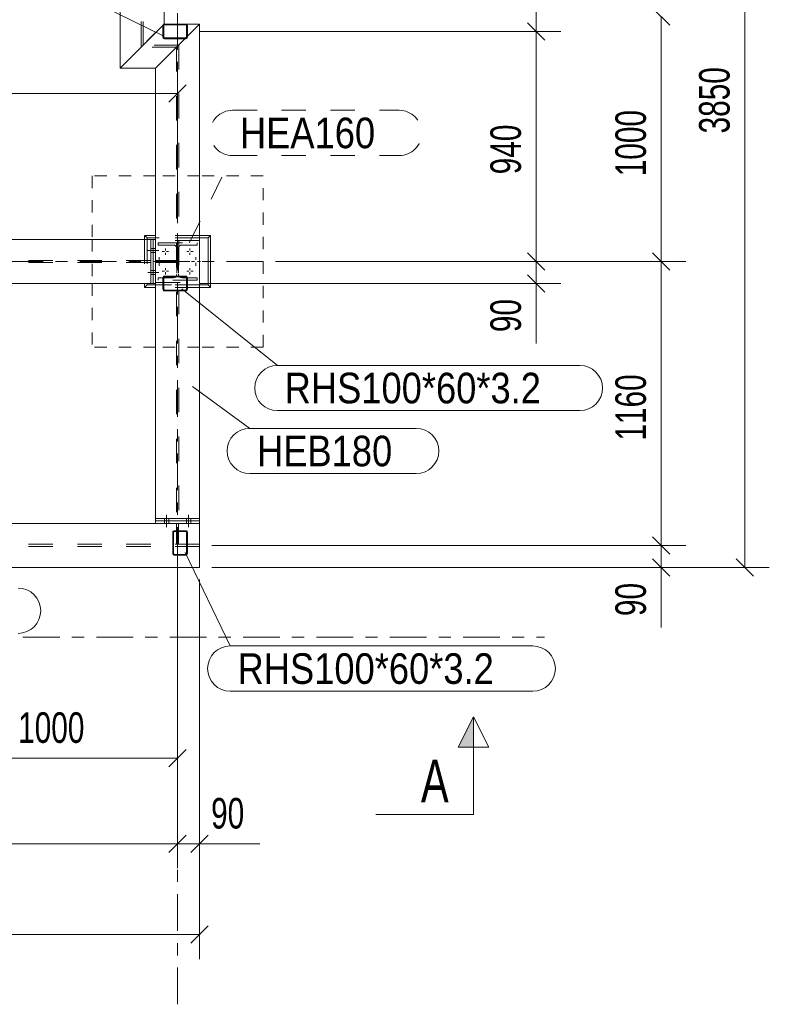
# Model space of a CAD drawing. Header units: millimetres. Extents: x -66 to 775, y -448 to 146.
# Tile 19 of 30: x 308 to 369, y -36 to 45. Entities that reach past the tile are written whole.
import ezdxf

# ---------------------------------------------------------------- set-up
doc = ezdxf.new("R2010")
doc.units = ezdxf.units.MM
for name, pattern in [('XKITLINE00', [0]), ('XKITLINE01', [4, 1, -1, 1, -1]), ('XKITLINE02', [4, 2, -2]), ('XKITLINE03', [6, 3, -1, 1, -1])]:
    doc.linetypes.add(name, pattern=pattern)
for name, color, linetype, lineweight in [('Kóta', 4, 'Continuous', 0), ('Mřížka', 4, 'Continuous', 0), ('Prvek', 2, 'Continuous', 0), ('Značka prvku', 2, 'Continuous', 0), ('Řez', 7, 'Continuous', 0), ('Šroub', 3, 'Continuous', 0)]:
    doc.layers.add(name, color=color, linetype=linetype, lineweight=lineweight)
doc.styles.add('ARIAL', font='arial.ttf')
doc.styles.add('ARIAL_NARROW', font='ARIALN.TTF')

msp = doc.modelspace()

# ---------------------------------------------------------------- hatches: boundary and pattern name
at = {"layer": 'Řez'}
msp.add_hatch(color=6, dxfattribs=at).paths.add_polyline_path([(343.95, -14.5), (345.2, -12), (345.2, -14.5)], flags=17)

# ---------------------------------------------------------------- linework, layer by layer
at = {"layer": 'Kóta', "color": 7, "linetype": 'XKITLINE00', "lineweight": 0}
for p, q in [((350.327, 44), (350.327, 77.2)), ((367.391, 0.2), (367.391, 77.2)), ((359.842, 45.907), (361.256, 44.493)), ((359.842, 45.907), (361.256, 44.493)), ((360.549, 25.2), (360.549, 45.2)), ((349.62, 44.707), (351.034, 43.293)), ((349.62, 44.707), (351.034, 43.293)), ((322.8, 44), (352.327, 44)), ((322.8, 44), (352.327, 44)), ((350.327, 25.2), (350.327, 44)), ((321, 28.32), (321, 41.418)), ((321.707, 39.625), (320.293, 38.211)), ((281, 38.918), (321, 38.918)), ((349.62, 25.907), (351.034, 24.493)), ((349.62, 25.907), (351.034, 24.493)), ((359.842, 25.907), (361.256, 24.493)), ((359.842, 25.907), (361.256, 24.493)), ((329, 25.2), (352.327, 25.2)), ((329, 25.2), (352.327, 25.2)), ((350.327, 23.4), (350.327, 25.2)), ((352, 25.2), (362.549, 25.2)), ((352, 25.2), (362.549, 25.2)), ((360.549, 2), (360.549, 25.2)), ((322.8, 23.4), (352.327, 23.4)), ((349.62, 24.107), (351.034, 22.693)), ((350.327, 23.4), (350.327, 18.485)), ((350.327, 23.4), (350.327, 18.485)), ((359.842, 2.707), (361.256, 1.293)), ((359.842, 2.707), (361.256, 1.293)), ((323.8, 2), (362.549, 2)), ((323.8, 2), (362.549, 2)), ((360.549, 0.2), (360.549, 2)), ((321, 1.085), (321, -24.388)), ((321, 1.085), (321, -24.388)), ((359.842, 0.907), (361.256, -0.507)), ((366.684, 0.907), (368.098, -0.507)), ((321, 0), (321, -17.388)), ((323.8, 0.2), (362.549, 0.2)), ((323.8, 0.2), (369.391, 0.2)), ((360.549, 0.2), (360.549, -4.715)), ((360.549, 0.2), (360.549, -4.715)), ((322.8, -0.8), (322.8, -31.803)), ((322.8, -0.8), (322.8, -24.388)), ((321.707, -14.681), (320.293, -16.095)), ((301, -15.388), (321, -15.388)), ((321.707, -21.68), (320.293, -23.095)), ((321.707, -21.68), (320.293, -23.095)), ((323.507, -21.68), (322.093, -23.095)), ((241, -22.388), (321, -22.388)), ((321, -22.388), (322.8, -22.388)), ((322.8, -22.388), (327.715, -22.388)), ((322.8, -22.388), (327.715, -22.388)), ((323.507, -29.096), (322.093, -30.51)), ((-0.8, -29.803), (322.8, -29.803))]:
    msp.add_line(p, q, dxfattribs=at)
at = {"layer": 'Kóta', "color": 3}
for p in [(350.327, 44), (350.327, 44), (321, 38.918), (350.327, 25.2), (350.327, 25.2), (360.549, 25.2), (360.549, 25.2), (350.327, 23.4), (360.549, 2), (360.549, 2), (360.549, 0.2), (367.391, 0.2), (321, -15.388), (321, -22.388), (321, -22.388), (322.8, -22.388), (322.8, -29.803)]:
    msp.add_point(p, dxfattribs=at)
at = {"layer": 'Mřížka', "color": 1, "linetype": 'XKITLINE03', "lineweight": 0}
for p, q in [((321, -35.5), (321, 107.2)), ((-29, 25.2), (351, 25.2)), ((218.353, -5.5), (351, -5.5))]:
    msp.add_line(p, q, dxfattribs=at)
at = {"layer": 'Prvek', "color": 3, "linetype": 'XKITLINE00', "lineweight": 0}
for p, q in [((316.3, 76.8), (316.3, 41)), ((319.9, 76.8), (319.9, 44.6)), ((319.807, 44.507), (316.3, 41)), ((319.807, 44.507), (316.3, 41)), ((319.81, 44.521), (319.8, 44.472)), ((319.8, 43.528), (319.8, 44.472)), ((319.837, 44.563), (319.81, 44.521)), ((319.879, 44.59), (319.837, 44.563)), ((319.864, 44.472), (319.869, 44.496)), ((319.864, 43.528), (319.864, 44.472)), ((319.869, 44.496), (319.883, 44.517)), ((319.928, 44.6), (319.879, 44.59)), ((319.883, 44.517), (319.904, 44.531)), ((319.893, 44.593), (319.9, 44.6)), ((319.9, 44.6), (319.893, 44.593)), ((319.928, 44.6), (319.9, 44.6)), ((319.904, 44.531), (319.928, 44.536)), ((319.928, 44.6), (321.672, 44.6)), ((319.928, 44.536), (321.672, 44.536)), ((322.8, 44.6), (321.672, 44.6)), ((321.721, 44.59), (321.672, 44.6)), ((321.672, 44.536), (321.696, 44.531)), ((321.696, 44.531), (321.717, 44.517)), ((321.717, 44.517), (321.731, 44.496)), ((321.763, 44.563), (321.721, 44.59)), ((321.731, 44.496), (321.736, 44.472)), ((321.736, 43.528), (321.736, 44.472)), ((321.79, 44.521), (321.763, 44.563)), ((321.8, 44.472), (321.79, 44.521)), ((322.8, 44.6), (321.8, 43.6)), ((322.8, 44.6), (321.8, 43.6)), ((321.8, 43.528), (321.8, 44.472)), ((322.8, 44.6), (322.8, 4.2)), ((319.8, 43.528), (319.81, 43.479)), ((319.81, 43.479), (319.837, 43.437)), ((319.869, 43.504), (319.864, 43.528)), ((319.883, 43.483), (319.869, 43.504)), ((319.904, 43.469), (319.883, 43.483)), ((319.928, 43.464), (319.904, 43.469)), ((319.928, 43.464), (321.672, 43.464)), ((321.736, 43.536), (321.664, 43.464)), ((321.736, 43.536), (321.664, 43.464)), ((321.696, 43.469), (321.672, 43.464)), ((321.717, 43.483), (321.696, 43.469)), ((321.731, 43.504), (321.717, 43.483)), ((321.736, 43.528), (321.731, 43.504)), ((321.763, 43.437), (321.79, 43.479)), ((321.79, 43.479), (321.8, 43.528)), ((321.6, 43.4), (319.2, 41)), ((321.6, 43.4), (319.2, 41)), ((319.837, 43.437), (319.879, 43.41)), ((319.879, 43.41), (319.928, 43.4)), ((319.928, 43.4), (321.672, 43.4)), ((321.672, 43.4), (321.721, 43.41)), ((321.721, 43.41), (321.763, 43.437)), ((319.2, 41), (316.3, 41)), ((319.2, 41), (319.2, 4.2)), ((243.2, 27), (318.8, 27)), ((318.3, 27.32), (318.3, 27)), ((319.2, 27.32), (318.3, 27.32)), ((318.3, 27.32), (318.5, 27.12)), ((318.5, 27.12), (318.5, 27)), ((319.2, 27.12), (318.5, 27.12)), ((318.8, 27), (318.8, 23.4)), ((318.8, 27), (319, 27)), ((319, 23.4), (319, 27)), ((319, 27), (319.2, 27)), ((323.7, 27.32), (322.8, 27.32)), ((323.5, 27.12), (322.8, 27.12)), ((323.7, 27.32), (323.5, 27.12)), ((323.5, 27.12), (323.5, 23.28)), ((323.7, 27.32), (323.7, 23.08)), ((243.2, 23.4), (318.8, 23.4)), ((318.3, 23.4), (318.3, 23.08)), ((318.5, 23.4), (318.5, 23.28)), ((319, 23.4), (318.8, 23.4)), ((319.2, 23.4), (319, 23.4)), ((319.81, 23.921), (319.8, 23.872)), ((319.8, 22.928), (319.8, 23.872)), ((319.837, 23.963), (319.81, 23.921)), ((319.879, 23.99), (319.837, 23.963)), ((319.864, 23.872), (319.869, 23.896)), ((319.864, 22.928), (319.864, 23.872)), ((319.869, 23.896), (319.883, 23.917)), ((319.928, 24), (319.879, 23.99)), ((319.883, 23.917), (319.904, 23.931)), ((319.904, 23.931), (319.928, 23.936)), ((319.928, 24), (321.672, 24)), ((319.928, 23.936), (321.672, 23.936)), ((321.721, 23.99), (321.672, 24)), ((321.672, 23.936), (321.696, 23.931)), ((321.696, 23.931), (321.717, 23.917)), ((321.717, 23.917), (321.731, 23.896)), ((321.763, 23.963), (321.721, 23.99)), ((321.731, 23.896), (321.736, 23.872)), ((321.736, 22.928), (321.736, 23.872)), ((321.79, 23.921), (321.763, 23.963)), ((321.8, 23.872), (321.79, 23.921)), ((321.8, 22.928), (321.8, 23.872)), ((318.3, 23.08), (318.5, 23.28)), ((319.2, 23.08), (318.3, 23.08)), ((318.5, 23.28), (319.2, 23.28)), ((319.8, 22.928), (319.81, 22.879)), ((319.81, 22.879), (319.837, 22.837)), ((319.837, 22.837), (319.879, 22.81)), ((319.869, 22.904), (319.864, 22.928)), ((319.883, 22.883), (319.869, 22.904)), ((319.879, 22.81), (319.928, 22.8)), ((319.904, 22.869), (319.883, 22.883)), ((319.928, 22.864), (319.904, 22.869)), ((319.928, 22.864), (321.672, 22.864)), ((319.928, 22.8), (321.672, 22.8)), ((321.696, 22.869), (321.672, 22.864)), ((321.672, 22.8), (321.721, 22.81)), ((321.717, 22.883), (321.696, 22.869)), ((321.731, 22.904), (321.717, 22.883)), ((321.721, 22.81), (321.763, 22.837)), ((321.736, 22.928), (321.731, 22.904)), ((321.763, 22.837), (321.79, 22.879)), ((321.79, 22.879), (321.8, 22.928)), ((323.5, 23.28), (322.8, 23.28)), ((323.7, 23.08), (322.8, 23.08)), ((323.5, 23.28), (323.7, 23.08)), ((322.8, 4.2), (319.2, 4.2)), ((319.2, 4.2), (319.2, 4)), ((322.8, 4.2), (322.8, 4)), ((167.2, 3.8), (322.8, 3.8)), ((322.8, 4), (319.2, 4)), ((322.8, 4), (319.2, 4)), ((319.2, 4), (319.2, 3.8)), ((322.8, 4), (322.8, 3.8)), ((322.8, 3.8), (322.8, 0.2)), ((320.61, 3.121), (320.6, 3.072)), ((320.6, 1.328), (320.6, 3.072)), ((320.637, 3.163), (320.61, 3.121)), ((320.679, 3.19), (320.637, 3.163)), ((320.664, 3.072), (320.669, 3.096)), ((320.664, 1.328), (320.664, 3.072)), ((320.669, 3.096), (320.683, 3.117)), ((320.728, 3.2), (320.679, 3.19)), ((320.683, 3.117), (320.704, 3.131)), ((320.704, 3.131), (320.728, 3.136)), ((320.728, 3.2), (321.672, 3.2)), ((320.728, 3.136), (321.672, 3.136)), ((321.721, 3.19), (321.672, 3.2)), ((321.672, 3.136), (321.696, 3.131)), ((321.696, 3.131), (321.717, 3.117)), ((321.717, 3.117), (321.731, 3.096)), ((321.763, 3.163), (321.721, 3.19)), ((321.731, 3.096), (321.736, 3.072)), ((321.736, 1.328), (321.736, 3.072)), ((321.79, 3.121), (321.763, 3.163)), ((321.8, 3.072), (321.79, 3.121)), ((321.8, 1.328), (321.8, 3.072)), ((320.6, 1.328), (320.61, 1.279)), ((320.61, 1.279), (320.637, 1.237)), ((320.637, 1.237), (320.679, 1.21)), ((320.669, 1.304), (320.664, 1.328)), ((320.683, 1.283), (320.669, 1.304)), ((320.679, 1.21), (320.728, 1.2)), ((320.704, 1.269), (320.683, 1.283)), ((320.728, 1.264), (320.704, 1.269)), ((320.728, 1.264), (321.672, 1.264)), ((320.728, 1.2), (321.672, 1.2)), ((321.696, 1.269), (321.672, 1.264)), ((321.672, 1.2), (321.721, 1.21)), ((321.717, 1.283), (321.696, 1.269)), ((321.731, 1.304), (321.717, 1.283)), ((321.721, 1.21), (321.763, 1.237)), ((321.736, 1.328), (321.731, 1.304)), ((321.763, 1.237), (321.79, 1.279)), ((321.79, 1.279), (321.8, 1.328)), ((167.2, 0.2), (322.8, 0.2))]:
    msp.add_line(p, q, dxfattribs=at)
at = {"layer": 'Prvek', "color": 7, "linetype": 'XKITLINE02', "lineweight": 0}
for p, q in [((318.015, 76.8), (318.015, 42.715)), ((318.185, 76.8), (318.185, 42.885)), ((319.9, 44.6), (318.185, 42.885)), ((319.8, 44.472), (319.81, 44.521)), ((319.8, 43.528), (319.8, 44.472)), ((319.9, 44.6), (319.807, 44.507)), ((319.81, 44.521), (319.837, 44.563)), ((319.837, 44.563), (319.879, 44.59)), ((319.869, 44.496), (319.864, 44.472)), ((319.864, 43.528), (319.864, 44.472)), ((319.883, 44.517), (319.869, 44.496)), ((319.879, 44.59), (319.928, 44.6)), ((319.904, 44.531), (319.883, 44.517)), ((319.928, 44.536), (319.904, 44.531)), ((321.672, 44.6), (319.928, 44.6)), ((319.928, 44.6), (321.672, 44.6)), ((319.928, 44.536), (321.672, 44.536)), ((321.672, 44.6), (321.721, 44.59)), ((321.696, 44.531), (321.672, 44.536)), ((321.717, 44.517), (321.696, 44.531)), ((321.731, 44.496), (321.717, 44.517)), ((321.721, 44.59), (321.763, 44.563)), ((321.736, 44.472), (321.731, 44.496)), ((321.736, 43.528), (321.736, 44.472)), ((321.763, 44.563), (321.79, 44.521)), ((321.79, 44.521), (321.8, 44.472)), ((321.8, 43.528), (321.8, 44.472)), ((319.81, 43.479), (319.8, 43.528)), ((319.837, 43.437), (319.81, 43.479)), ((319.864, 43.528), (319.869, 43.504)), ((319.869, 43.504), (319.883, 43.483)), ((319.883, 43.483), (319.904, 43.469)), ((319.904, 43.469), (319.928, 43.464)), ((319.928, 43.464), (321.672, 43.464)), ((321.664, 43.464), (321.6, 43.4)), ((321.664, 43.464), (321.6, 43.4)), ((321.672, 43.464), (321.696, 43.469)), ((321.696, 43.469), (321.717, 43.483)), ((321.717, 43.483), (321.731, 43.504)), ((321.731, 43.504), (321.736, 43.528)), ((321.8, 43.6), (321.736, 43.536)), ((321.8, 43.6), (321.736, 43.536)), ((321.79, 43.479), (321.763, 43.437)), ((321.8, 43.528), (321.79, 43.479)), ((320.915, 42.715), (318.015, 42.715)), ((321.085, 42.885), (318.185, 42.885)), ((319.879, 43.41), (319.837, 43.437)), ((319.928, 43.4), (319.879, 43.41)), ((319.928, 43.4), (321.672, 43.4)), ((320.915, 42.715), (320.915, 4.2)), ((321.085, 42.885), (321.085, 4.2)), ((321.721, 43.41), (321.672, 43.4)), ((321.763, 43.437), (321.721, 43.41)), ((318.3, 27), (318.3, 23.4)), ((323.5, 27.12), (318.5, 27.12)), ((318.5, 27.12), (318.5, 23.28)), ((318.5, 27), (318.5, 23.4)), ((318.8, 23.4), (318.8, 27)), ((319, 27), (319, 23.4)), ((322.8, 27.32), (319.2, 27.32)), ((322.8, 27.12), (319.2, 27.12)), ((319.2, 27), (319.2, 23.4)), ((322.8, 26.92), (319.2, 26.92)), ((319.2, 26.92), (319.2, 23.48)), ((319.4, 26.54), (319.4, 26.72)), ((319.4, 26.72), (322.6, 26.72)), ((322.6, 26.72), (322.6, 26.54)), ((322.8, 23.48), (322.8, 26.92)), ((323.5, 27.12), (323.5, 23.28)), ((320.64, 26.54), (319.4, 26.54)), ((320.64, 26.54), (320.755, 26.517)), ((320.917, 26.355), (320.94, 26.24)), ((320.94, 26.24), (320.94, 24.16)), ((321.06, 26.24), (321.083, 26.355)), ((321.06, 26.24), (321.06, 24.16)), ((321.245, 26.517), (321.36, 26.54)), ((322.6, 26.54), (321.36, 26.54)), ((318.8, 25.285), (243.2, 25.285)), ((318.8, 25.115), (243.2, 25.115)), ((320.91, 25.28), (319.2, 25.28)), ((319.2, 25.28), (319.2, 25.12)), ((319.2, 25.12), (320.91, 25.12)), ((320.91, 25.12), (320.91, 25.28)), ((320.94, 24.16), (320.917, 24.045)), ((321.083, 24.045), (321.06, 24.16)), ((319.2, 23.48), (322.8, 23.48)), ((319.4, 23.68), (319.4, 23.86)), ((319.4, 23.86), (320.64, 23.86)), ((322.6, 23.68), (319.4, 23.68)), ((319.8, 23.872), (319.81, 23.921)), ((319.8, 22.928), (319.8, 23.872)), ((319.81, 23.921), (319.837, 23.963)), ((319.837, 23.963), (319.879, 23.99)), ((319.869, 23.896), (319.864, 23.872)), ((319.864, 22.928), (319.864, 23.872)), ((319.883, 23.917), (319.869, 23.896)), ((319.879, 23.99), (319.928, 24)), ((319.904, 23.931), (319.883, 23.917)), ((319.928, 23.936), (319.904, 23.931)), ((319.928, 24), (321.672, 24)), ((319.928, 23.936), (321.672, 23.936)), ((320.755, 23.883), (320.64, 23.86)), ((321.36, 23.86), (321.245, 23.883)), ((321.36, 23.86), (322.6, 23.86)), ((321.672, 24), (321.721, 23.99)), ((321.696, 23.931), (321.672, 23.936)), ((321.717, 23.917), (321.696, 23.931)), ((321.731, 23.896), (321.717, 23.917)), ((321.721, 23.99), (321.763, 23.963)), ((321.736, 23.872), (321.731, 23.896)), ((321.736, 22.928), (321.736, 23.872)), ((321.763, 23.963), (321.79, 23.921)), ((321.79, 23.921), (321.8, 23.872)), ((321.8, 22.928), (321.8, 23.872)), ((322.6, 23.86), (322.6, 23.68)), ((318.5, 23.28), (323.5, 23.28)), ((322.8, 23.28), (319.2, 23.28)), ((322.8, 23.08), (319.2, 23.08)), ((319.81, 22.879), (319.8, 22.928)), ((319.837, 22.837), (319.81, 22.879)), ((319.879, 22.81), (319.837, 22.837)), ((319.864, 22.928), (319.869, 22.904)), ((319.869, 22.904), (319.883, 22.883)), ((319.928, 22.8), (319.879, 22.81)), ((319.883, 22.883), (319.904, 22.869)), ((319.904, 22.869), (319.928, 22.864)), ((319.928, 22.864), (321.672, 22.864)), ((319.928, 22.8), (321.672, 22.8)), ((321.672, 22.864), (321.696, 22.869)), ((321.721, 22.81), (321.672, 22.8)), ((321.696, 22.869), (321.717, 22.883)), ((321.717, 22.883), (321.731, 22.904)), ((321.763, 22.837), (321.721, 22.81)), ((321.731, 22.904), (321.736, 22.928)), ((321.79, 22.879), (321.763, 22.837)), ((321.8, 22.928), (321.79, 22.879)), ((322.8, 4.2), (319.2, 4.2)), ((322.8, 3.8), (319.2, 3.8)), ((321.08, 3.8), (320.92, 3.8)), ((320.92, 3.8), (320.92, 2.085)), ((321.08, 2.085), (321.08, 3.8)), ((320.6, 3.072), (320.61, 3.121)), ((320.6, 1.328), (320.6, 3.072)), ((320.61, 3.121), (320.637, 3.163)), ((320.637, 3.163), (320.679, 3.19)), ((320.669, 3.096), (320.664, 3.072)), ((320.664, 1.328), (320.664, 3.072)), ((320.683, 3.117), (320.669, 3.096)), ((320.679, 3.19), (320.728, 3.2)), ((320.704, 3.131), (320.683, 3.117)), ((320.728, 3.136), (320.704, 3.131)), ((320.728, 3.2), (321.672, 3.2)), ((320.728, 3.136), (321.672, 3.136)), ((321.672, 3.2), (321.721, 3.19)), ((321.696, 3.131), (321.672, 3.136)), ((321.717, 3.117), (321.696, 3.131)), ((321.731, 3.096), (321.717, 3.117)), ((321.721, 3.19), (321.763, 3.163)), ((321.736, 3.072), (321.731, 3.096)), ((321.736, 1.328), (321.736, 3.072)), ((321.763, 3.163), (321.79, 3.121)), ((321.79, 3.121), (321.8, 3.072)), ((321.8, 1.328), (321.8, 3.072)), ((322.8, 2.085), (167.2, 2.085)), ((322.8, 1.915), (167.2, 1.915)), ((320.92, 2.085), (321.08, 2.085)), ((320.61, 1.279), (320.6, 1.328)), ((320.637, 1.237), (320.61, 1.279)), ((320.679, 1.21), (320.637, 1.237)), ((320.664, 1.328), (320.669, 1.304)), ((320.669, 1.304), (320.683, 1.283)), ((320.728, 1.2), (320.679, 1.21)), ((320.683, 1.283), (320.704, 1.269)), ((320.704, 1.269), (320.728, 1.264)), ((320.728, 1.264), (321.672, 1.264)), ((320.728, 1.2), (321.672, 1.2)), ((321.672, 1.264), (321.696, 1.269)), ((321.721, 1.21), (321.672, 1.2)), ((321.696, 1.269), (321.717, 1.283)), ((321.717, 1.283), (321.731, 1.304)), ((321.763, 1.237), (321.721, 1.21)), ((321.731, 1.304), (321.736, 1.328)), ((321.79, 1.279), (321.763, 1.237)), ((321.8, 1.328), (321.79, 1.279))]:
    msp.add_line(p, q, dxfattribs=at)
at = {"layer": 'Prvek', "color": 7, "linetype": 'XKITLINE01', "lineweight": 0}
for p, q in [((314, 32.2), (314, 27)), ((319.2, 32.2), (314, 32.2)), ((328, 32.2), (322.8, 32.2)), ((328, 18.2), (328, 32.2)), ((314, 23.4), (314, 18.2)), ((319.2, 18.2), (314, 18.2)), ((328, 18.2), (322.8, 18.2))]:
    msp.add_line(p, q, dxfattribs=at)
at = {"layer": 'Prvek', "color": 1, "linetype": 'XKITLINE01', "lineweight": 0}
for p, q in [((322.8, 32.2), (319.2, 32.2)), ((314, 27), (314, 23.4)), ((322.8, 18.2), (319.2, 18.2))]:
    msp.add_line(p, q, dxfattribs=at)
at = {"layer": 'Prvek', "color": 7, "linetype": 'XKITLINE02', "lineweight": 0}
for centre, start, end in [((320.64, 26.24), 22.5, 67.5), ((321.36, 26.24), 112.5, 157.5), ((320.64, 24.16), 292.5, 337.5), ((321.36, 24.16), 202.5, 247.5)]:
    msp.add_arc(centre, 0.3, start, end, dxfattribs=at)
at = {"layer": 'Značka prvku', "color": 7, "linetype": 'XKITLINE00', "lineweight": 0}
for p, q in [((319.81, 43.646), (310.997, 47.957)), ((321.351, 22.971), (329.155, 16.707)), ((329.155, 16.707), (353.895, 16.707)), ((322.228, 14.972), (326.895, 11.562)), ((329.155, 13.007), (353.895, 13.007)), ((326.895, 11.562), (340.514, 11.562)), ((326.895, 7.862), (340.514, 7.862)), ((321.619, 1.413), (325.301, -6.218)), ((325.301, -6.218), (350.041, -6.218)), ((325.301, -9.918), (350.041, -9.918))]:
    msp.add_line(p, q, dxfattribs=at)
at = {"layer": 'Značka prvku', "color": 7, "linetype": 'XKITLINE02', "lineweight": 0}
for p, q in [((325.497, 37.55), (339.115, 37.55)), ((321.954, 26.71), (325.497, 33.85)), ((325.497, 33.85), (339.115, 33.85))]:
    msp.add_line(p, q, dxfattribs=at)
for centre, start, end in [((325.497, 35.7), 90, 270), ((339.115, 35.7), 270, 90)]:
    msp.add_arc(centre, 1.85, start, end, dxfattribs=at)
at = {"layer": 'Značka prvku', "color": 7, "linetype": 'XKITLINE00', "lineweight": 0}
for centre, start, end in [((329.155, 14.857), 90, 270), ((353.895, 14.857), 270, 90), ((326.895, 9.712), 90, 270), ((340.514, 9.712), 270, 90), ((307.949, -3.343), 270, 90), ((325.301, -8.068), 90, 270), ((350.041, -8.068), 270, 90)]:
    msp.add_arc(centre, 1.85, start, end, dxfattribs=at)
at = {"layer": 'Řez', "color": 6, "linetype": 'XKITLINE00', "lineweight": 0}
for p, q in [((345.2, -12), (343.95, -14.5)), ((345.2, -12), (346.45, -14.5)), ((345.2, -20), (345.2, -12)), ((343.95, -14.5), (346.45, -14.5)), ((345.2, -20), (337.2, -20))]:
    msp.add_line(p, q, dxfattribs=at)
at = {"layer": 'Šroub', "color": 7, "linetype": 'XKITLINE02', "lineweight": 0}
for p, q in [((319.45, 26.1), (318.55, 26.1)), ((319.45, 26.1), (318.55, 26.1)), ((319, 26.27), (318.8, 26.27)), ((319, 26.27), (318.8, 26.27)), ((319, 25.93), (318.8, 25.93)), ((319, 25.93), (318.8, 25.93)), ((319.2, 26.27), (319, 26.27)), ((319.2, 26.27), (319, 26.27)), ((319.2, 25.93), (319, 25.93)), ((319.2, 25.93), (319, 25.93)), ((319.45, 24.3), (318.55, 24.3)), ((319.45, 24.3), (318.55, 24.3)), ((319, 24.47), (318.8, 24.47)), ((319, 24.47), (318.8, 24.47)), ((319.2, 24.47), (319, 24.47)), ((319.2, 24.47), (319, 24.47)), ((319, 24.13), (318.8, 24.13)), ((319, 24.13), (318.8, 24.13)), ((319.2, 24.13), (319, 24.13)), ((319.2, 24.13), (319, 24.13)), ((319.92, 4), (319.92, 4.2)), ((319.92, 4), (319.92, 4.2)), ((320.1, 3.5), (320.1, 4.5)), ((320.1, 3.5), (320.1, 4.5)), ((320.28, 4), (320.28, 4.2)), ((320.28, 4), (320.28, 4.2)), ((321.72, 4), (321.72, 4.2)), ((321.72, 4), (321.72, 4.2)), ((321.9, 3.5), (321.9, 4.5)), ((321.9, 3.5), (321.9, 4.5)), ((322.08, 4), (322.08, 4.2)), ((322.08, 4), (322.08, 4.2)), ((319.92, 3.8), (319.92, 4)), ((319.92, 3.8), (319.92, 4)), ((320.28, 3.8), (320.28, 4)), ((320.28, 3.8), (320.28, 4)), ((321.72, 3.8), (321.72, 4)), ((321.72, 3.8), (321.72, 4)), ((322.08, 3.8), (322.08, 4)), ((322.08, 3.8), (322.08, 4))]:
    msp.add_line(p, q, dxfattribs=at)
at = {"layer": 'Šroub', "color": 7, "linetype": 'XKITLINE00', "lineweight": 0}
for p, q in [((319.74, 26), (319.913, 26)), ((320, 26.26), (320, 26.087)), ((320, 25.74), (320, 25.913)), ((320.26, 26), (320.087, 26)), ((321.74, 26), (321.913, 26)), ((322, 26.26), (322, 26.087)), ((322, 25.74), (322, 25.913)), ((322.26, 26), (322.087, 26)), ((319.14, 25.2), (319.38, 25.2)), ((319.5, 25.56), (319.5, 25.32)), ((319.5, 24.84), (319.5, 25.08)), ((319.86, 25.2), (319.62, 25.2)), ((322.14, 25.2), (322.38, 25.2)), ((322.5, 25.56), (322.5, 25.32)), ((322.5, 24.84), (322.5, 25.08)), ((322.86, 25.2), (322.62, 25.2)), ((319.74, 24.4), (319.913, 24.4)), ((320, 24.66), (320, 24.487)), ((320, 24.14), (320, 24.313)), ((320.26, 24.4), (320.087, 24.4)), ((321.74, 24.4), (321.913, 24.4)), ((322, 24.66), (322, 24.487)), ((322, 24.14), (322, 24.313)), ((322.26, 24.4), (322.087, 24.4))]:
    msp.add_line(p, q, dxfattribs=at)

# ---------------------------------------------------------------- texts
at = {"layer": 'Kóta', "color": 3, "style": 'ARIAL_NARROW', "width": 0.85}
for s, p in [('3850', (366.141, 35.66)), ('1000', (359.299, 32.16)), ('940', (349.077, 32.32)), ('90', (349.077, 19.423)), ('1160', (359.299, 10.56)), ('90', (359.299, -3.777))]:
    msp.add_text(s, height=2.5, rotation=90.00021, dxfattribs=at).set_placement(p)
for s, p in [('1000', (307.96, -14.138)), ('90', (323.738, -21.138))]:
    msp.add_text(s, height=2.5, dxfattribs=at).set_placement(p)
at = {"layer": 'Značka prvku', "color": 3, "style": 'ARIAL', "width": 0.85}
for s, p in [('HEA160', (326.097, 34.45)), ('RHS100*60*3.2', (329.755, 13.607)), ('HEB180', (327.495, 8.462)), ('RHS100*60*3.2', (325.901, -9.318))]:
    msp.add_text(s, height=2.5, dxfattribs=at).set_placement(p)
at = {"layer": 'Řez', "color": 6, "style": 'ARIAL_NARROW', "width": 0.85}
msp.add_text('A', height=3.5, dxfattribs=at).set_placement((340.897, -19))

doc.saveas('drawing.dxf')
